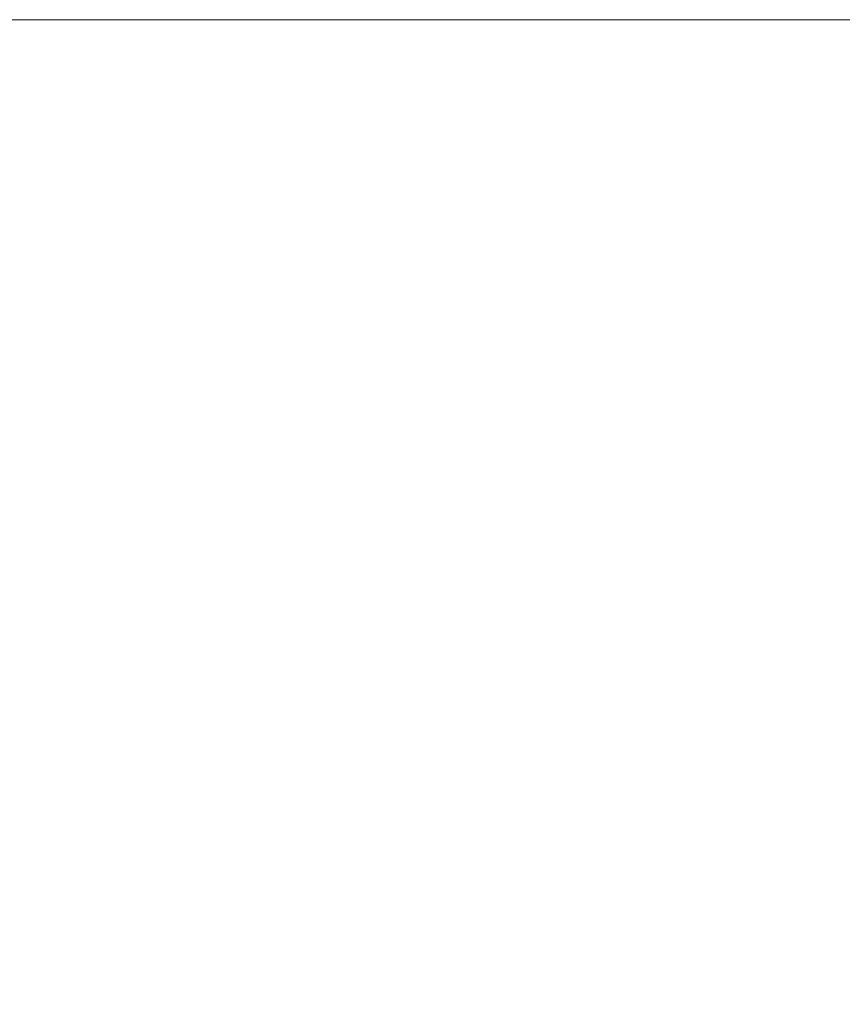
# Model space of a CAD drawing. Extents: x 2147430 to 2149265, y 2147284 to 2147537.
# Tile 10 of 12: x 2147607 to 2147704, y 2147421 to 2147536. Entities that reach past the tile are written whole.
import ezdxf

# ---------------------------------------------------------------- set-up
doc = ezdxf.new("R2010")
doc.units = 0
doc.header["$MEASUREMENT"] = 0
doc.layers.add('B_ANNO_NOPLOT', color=47, linetype='Continuous', lineweight=18, plot=False)

# ---------------------------------------------------------------- blocks, each defined once
blk = doc.blocks.new('*U187')
at = {"layer": 'B_ANNO_NOPLOT', "flags": 128}
blk.add_lwpolyline([(2147429.68, 2147284.45), (2147429.68, 2147536.45), (2147753.61, 2147536.45), (2147753.61, 2147523.31), (2147807.68, 2147523.31), (2147807.68, 2147324.95), (2147746.25, 2147324.95), (2147746.25, 2147284.45)], close=True, dxfattribs=at)

msp = doc.modelspace()

# ---------------------------------------------------------------- block references
msp.add_blockref('*U187', (0, 0))

doc.saveas('drawing.dxf')
